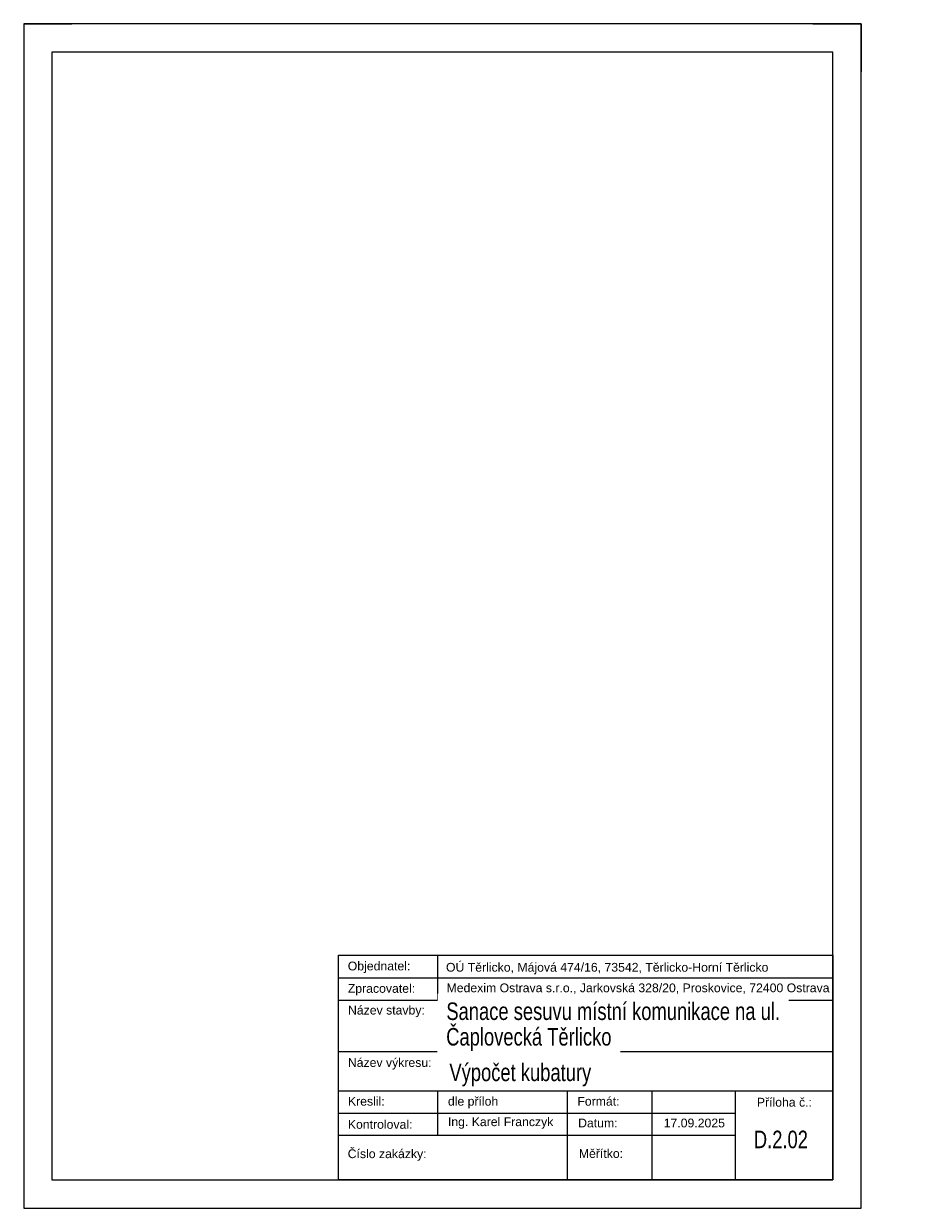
# Model space of a CAD drawing. Header units: metres. Extents: x 2307 to 3640, y -58 to 2094.
# Tile 1 of 10: x 3196 to 3418, y -58 to 239. Entities that reach past the tile are written whole.
import ezdxf

# ---------------------------------------------------------------- set-up
doc = ezdxf.new("R2010")
doc.units = ezdxf.units.M
doc.layers.add('Vrstva 1', color=7, linetype='Continuous', lineweight=0)
doc.layers.add('Vrstva 28', color=7, linetype='Continuous', lineweight=0)
doc.styles.add('default', font='cs_Italics.shx', dxfattribs={"height": 2.7432})

# ---------------------------------------------------------------- blocks, each defined once
blk = doc.blocks.new('*U4')
for p, q in [((0, 297), (12.1, 297)), ((197.9, 297), (210, 297)), ((210, 297), (210, 284.9)), ((210, 0), (210, 12.1))]:
    blk.add_line(p, q)
at = {"flags": 128}
for points in [[(0, 0), (210, 0), (210, 297), (0, 297)], [(7.1, 7.1), (202.9, 7.1), (202.9, 289.9), (7.1, 289.9)]]:
    blk.add_lwpolyline(points, close=True, dxfattribs=at)

msp = doc.modelspace()

# ---------------------------------------------------------------- linework, layer by layer
at = {"layer": 'Vrstva 1', "color": 7, "linetype": 'Continuous', "lineweight": 0}
for p, q in [((3299.88, 5.6), (3299.88, -5.67)), ((3399.06, 5.6), (3399.06, -50.75)), ((3275.1, -0.04), (3399.06, -0.04)), ((3275.1, -5.67), (3399.06, -5.67)), ((3275.1, -18.53), (3399.07, -18.53)), ((3275.1, -28.37), (3399.06, -28.37)), ((3299.88, -28.37), (3299.88, -39.48)), ((3332.46, -28.37), (3332.46, -50.75)), ((3353.64, -28.37), (3353.64, -50.75)), ((3374.54, -28.37), (3374.54, -50.75)), ((3275.1, -34.01), (3374.54, -34.01)), ((3275.1, -39.48), (3374.54, -39.48))]:
    msp.add_line(p, q, dxfattribs=at)
at = {"layer": 'Vrstva 1', "color": 7, "linetype": 'Continuous', "lineweight": 0, "flags": 128}
msp.add_lwpolyline([(3275.1, 5.6), (3399.06, 5.6), (3399.06, -50.75), (3275.1, -50.75), (3275.1, 5.6)], close=True, dxfattribs=at)

# ---------------------------------------------------------------- block references
msp.add_blockref('*U4', (3196.16, -57.85))

# ---------------------------------------------------------------- next in the draw order: texts
at = {"layer": 'Vrstva 28', "color": 7, "linetype": 'Continuous', "lineweight": 0, "attachment_point": 1, "line_spacing_factor": 0.6, "style": 'default', "bg_fill": 3, "bg_fill_color": 7}
for s, insert, char_height, box_fill_scale, bg_fill_transparency in [('\\f@Arial Unicode MS|b0|i0|c238238|p39;Objednatel:', (3277.42, 4), 2.1969, 1.111111, 5832784), ('\\f@Arial Unicode MS|b0|i0|c238238|p39;OÚ Těrlicko, Májová 474/16, 73542, Těrlicko-Horní Těrlicko', (3302.05, 3.68), 2.1969, 1.111111, 7340122), ('\\f@Arial Unicode MS|b0|i0|c238238|p39;Zpracovatel:', (3277.43, -1.62), 2.1969, 1.111111, 0), ('\\f@Arial Unicode MS|b0|i0|c238238|p39;Medexim Ostrava s.r.o., Jarkovská 328/20, Proskovice, 72400 Ostrava', (3302.19, -1.48), 2.19694, 1.111111, 14286927), ('\\f@Arial Unicode MS|b0|i0|c238238|p39;Název stavby:', (3277.48, -7.07), 2.1969, 1.111111, 14745678), ('\\f@Arial Unicode MS|b0|i0|c238238|p39;Název výkresu:', (3277.45, -20.2), 2.1969, 1.111111, 14745678), ('{\\f@Arial Unicode MS|b0|i0|c238|p39;\\W0.75;Výpočet kubatury}', (3302.9, -21.57), 4.3939, 1.055556, 14745690), ('\\f@Arial Unicode MS|b0|i0|c238238|p39;Kreslil:', (3277.46, -29.91), 2.1969, 1.111111, 6422607), ('{\\f@Arial Unicode MS|b0|i0|c238|p39;dle příloh}', (3302.53, -29.91), 2.1969, 1.111111, 1769556), ('\\f@Arial Unicode MS|b0|i0|c238238|p39;Formát:', (3334.99, -29.91), 2.1969, 1.111111, 1769556), ('\\f@Arial Unicode MS|b0|i0|c238238|p39;Příloha č.:', (3379.99, -30.15), 2.1969, 1.111111, 5832784), ('\\f@Arial Unicode MS|b0|i0|c238238|p39;Kontroloval:', (3277.44, -35.71), 2.1969, 1.111111, 7471179), ('\\f@Arial Unicode MS|b0|i0|c238238|p39;Ing. Karel Franczyk', (3302.53, -35.05), 2.1969, 1.111111, 7209033), ('\\f@Arial Unicode MS|b0|i0|c238238|p39;Datum:', (3335.18, -35.36), 2.1969, 1.111111, 1769549), ('{\\f@Arial Unicode MS|b0|i0|c238|p39;17.09.2025}', (3356.63, -35.36), 2.1969, 1.111111, 3407920), ('{\\f@Arial Unicode MS|b0|i0|c238|p39;\\W0.75;D.2.02}', (3379.24, -38.38), 4.3939, 1.055556, 5832784), ('\\f@Arial Unicode MS|b0|i0|c238238|p39;Číslo zakázky:', (3277.4, -43.07), 2.1969, 1.111111, 15532300), ('\\f@Arial Unicode MS|b0|i0|c238238|p39;Měřítko:', (3335.36, -43.01), 2.1969, 1.111111, 1769549)]:
    msp.add_mtext(s, dxfattribs=dict(at, insert=insert, char_height=char_height, box_fill_scale=box_fill_scale, bg_fill_transparency=bg_fill_transparency))

# ---------------------------------------------------------------- next in the draw order: texts
at = {"layer": 'Vrstva 28', "color": 7, "linetype": 'Continuous', "lineweight": 0, "insert": (3302.14, -6.24), "char_height": 4.3939, "attachment_point": 1, "line_spacing_factor": 0.6, "style": 'default', "bg_fill": 2}
msp.add_mtext('{\\f@Arial Unicode MS|b0|i0|c238|p39;\\W0.75;Sanace sesuvu místní komunikace na ul.}', dxfattribs=at)

# ---------------------------------------------------------------- next in the draw order: texts
at = {"layer": 'Vrstva 28', "color": 7, "linetype": 'Continuous', "lineweight": 0, "insert": (3302.1, -12.65), "char_height": 4.3939, "attachment_point": 1, "line_spacing_factor": 0.6, "style": 'default', "bg_fill": 2}
msp.add_mtext('{\\f@Arial Unicode MS|b0|i0|c238|p39;\\W0.75;Čaplovecká Těrlicko}', dxfattribs=at)

doc.saveas('drawing.dxf')
